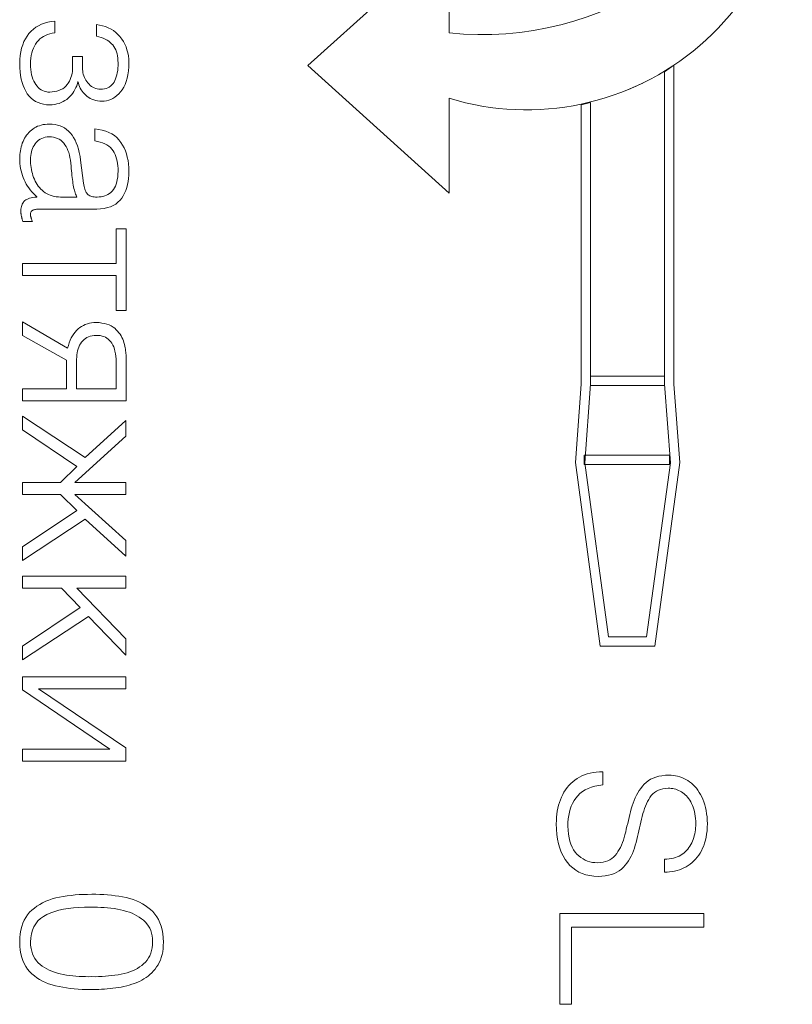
# Model space of a CAD drawing. Header units: millimetres. Extents: x 0 to 420, y 0 to 297.
# Tile 56 of 66: x 312 to 321, y 211 to 221. Entities that reach past the tile are written whole.
import ezdxf

# ---------------------------------------------------------------- set-up
doc = ezdxf.new("R2010")
doc.units = ezdxf.units.MM
doc.linetypes.add('K5LT_THIN', pattern=[0])
doc.layers.add('Слой 1', color=6, linetype='Continuous')

msp = doc.modelspace()

# ---------------------------------------------------------------- linework, layer by layer
at = {"layer": 'Слой 1', "linetype": 'K5LT_THIN', "lineweight": 18}
for p, q in [((315.446, 220.631), (316.967, 222.007)), ((316.967, 222.007), (316.967, 220.983)), ((312.543, 221.061), (312.514, 221.044)), ((312.574, 221.076), (312.543, 221.061)), ((312.607, 221.089), (312.574, 221.076)), ((312.642, 221.099), (312.607, 221.089)), ((312.679, 221.106), (312.642, 221.099)), ((312.717, 221.111), (312.679, 221.106)), ((312.717, 220.984), (312.717, 221.111)), ((313.2, 221.068), (313.166, 221.073)), ((313.166, 221.073), (313.166, 220.948)), ((313.233, 221.061), (313.2, 221.068)), ((313.265, 221.051), (313.233, 221.061)), ((313.294, 221.039), (313.265, 221.051)), ((312.418, 220.95), (312.4, 220.92)), ((312.439, 220.977), (312.418, 220.95)), ((312.462, 221.002), (312.439, 220.977)), ((312.487, 221.024), (312.462, 221.002)), ((312.514, 221.044), (312.487, 221.024)), ((312.576, 220.933), (312.596, 220.946)), ((312.596, 220.946), (312.617, 220.957)), ((312.617, 220.957), (312.64, 220.967)), ((312.64, 220.967), (312.665, 220.974)), ((312.665, 220.974), (312.69, 220.98)), ((312.69, 220.98), (312.717, 220.984)), ((313.166, 220.948), (313.192, 220.941)), ((313.323, 221.025), (313.294, 221.039)), ((313.349, 221.008), (313.323, 221.025)), ((313.374, 220.988), (313.349, 221.008)), ((313.397, 220.967), (313.374, 220.988)), ((313.419, 220.943), (313.397, 220.967)), ((312.371, 220.855), (312.359, 220.819)), ((312.384, 220.889), (312.371, 220.855)), ((312.4, 220.92), (312.384, 220.889)), ((312.486, 220.819), (312.497, 220.842)), ((312.497, 220.842), (312.509, 220.863)), ((312.509, 220.863), (312.524, 220.883)), ((312.524, 220.883), (312.54, 220.902)), ((312.54, 220.902), (312.557, 220.918)), ((312.557, 220.918), (312.576, 220.933)), ((313.192, 220.941), (313.216, 220.934)), ((313.216, 220.934), (313.239, 220.925)), ((313.239, 220.925), (313.261, 220.916)), ((313.261, 220.916), (313.28, 220.905)), ((313.28, 220.905), (313.298, 220.893)), ((313.298, 220.893), (313.315, 220.881)), ((313.315, 220.881), (313.33, 220.867)), ((313.33, 220.867), (313.343, 220.853)), ((313.343, 220.853), (313.355, 220.837)), ((313.439, 220.917), (313.419, 220.943)), ((313.456, 220.89), (313.439, 220.917)), ((313.472, 220.861), (313.456, 220.89)), ((313.485, 220.832), (313.472, 220.861)), ((312.344, 220.741), (312.34, 220.698)), ((312.351, 220.781), (312.344, 220.741)), ((312.359, 220.819), (312.351, 220.781)), ((312.459, 220.71), (312.463, 220.74)), ((312.463, 220.74), (312.469, 220.768)), ((312.469, 220.768), (312.477, 220.794)), ((312.477, 220.794), (312.486, 220.819)), ((313.355, 220.837), (313.366, 220.82)), ((313.366, 220.82), (313.375, 220.801)), ((313.375, 220.801), (313.382, 220.781)), ((313.382, 220.781), (313.388, 220.759)), ((313.388, 220.759), (313.393, 220.736)), ((313.393, 220.736), (313.397, 220.712)), ((313.495, 220.801), (313.485, 220.832)), ((313.504, 220.769), (313.495, 220.801)), ((313.51, 220.735), (313.504, 220.769)), ((313.514, 220.7), (313.51, 220.735)), ((312.34, 220.698), (312.339, 220.654)), ((312.339, 220.654), (312.34, 220.608)), ((312.455, 220.647), (312.456, 220.679)), ((312.456, 220.616), (312.455, 220.647)), ((312.456, 220.679), (312.459, 220.71)), ((313.017, 220.729), (312.909, 220.729)), ((312.909, 220.729), (312.909, 220.614)), ((313.017, 220.589), (313.017, 220.729)), ((313.397, 220.712), (313.398, 220.686)), ((313.399, 220.631), (313.397, 220.604)), ((313.398, 220.686), (313.399, 220.659)), ((313.399, 220.659), (313.399, 220.631)), ((313.516, 220.664), (313.514, 220.7)), ((313.514, 220.618), (313.516, 220.664)), ((316.967, 219.255), (315.446, 220.631)), ((319.291, 220.562), (319.391, 220.635)), ((319.391, 220.635), (319.391, 217.195)), ((312.34, 220.608), (312.343, 220.565)), ((312.343, 220.565), (312.348, 220.524)), ((312.348, 220.524), (312.355, 220.486)), ((312.459, 220.587), (312.456, 220.616)), ((312.462, 220.559), (312.459, 220.587)), ((312.467, 220.533), (312.462, 220.559)), ((312.474, 220.508), (312.467, 220.533)), ((312.898, 220.522), (312.891, 220.501)), ((312.903, 220.544), (312.898, 220.522)), ((312.907, 220.566), (312.903, 220.544)), ((312.909, 220.59), (312.907, 220.566)), ((312.909, 220.614), (312.909, 220.59)), ((313.018, 220.571), (313.017, 220.589)), ((313.02, 220.554), (313.018, 220.571)), ((313.024, 220.537), (313.02, 220.554)), ((313.029, 220.52), (313.024, 220.537)), ((313.386, 220.531), (313.38, 220.51)), ((313.391, 220.554), (313.386, 220.531)), ((313.395, 220.578), (313.391, 220.554)), ((313.397, 220.604), (313.395, 220.578)), ((313.496, 220.495), (313.504, 220.533)), ((313.504, 220.533), (313.51, 220.574)), ((313.51, 220.574), (313.514, 220.618)), ((319.291, 217.194), (319.291, 220.562)), ((312.355, 220.486), (312.365, 220.449)), ((312.365, 220.449), (312.376, 220.415)), ((312.376, 220.415), (312.389, 220.384)), ((312.481, 220.485), (312.474, 220.508)), ((312.491, 220.464), (312.481, 220.485)), ((312.501, 220.444), (312.491, 220.464)), ((312.513, 220.426), (312.501, 220.444)), ((312.526, 220.409), (312.513, 220.426)), ((312.85, 220.426), (312.836, 220.41)), ((312.863, 220.443), (312.85, 220.426)), ((312.874, 220.462), (312.863, 220.443)), ((312.883, 220.481), (312.874, 220.462)), ((312.891, 220.501), (312.883, 220.481)), ((312.953, 220.414), (312.961, 220.437)), ((312.961, 220.437), (312.967, 220.46)), ((312.967, 220.46), (312.971, 220.441)), ((312.971, 220.441), (312.976, 220.422)), ((312.976, 220.422), (312.983, 220.404)), ((313.036, 220.504), (313.029, 220.52)), ((313.043, 220.488), (313.036, 220.504)), ((313.052, 220.473), (313.043, 220.488)), ((313.063, 220.458), (313.052, 220.473)), ((313.074, 220.444), (313.063, 220.458)), ((313.087, 220.43), (313.074, 220.444)), ((313.1, 220.418), (313.087, 220.43)), ((313.113, 220.407), (313.1, 220.418)), ((313.333, 220.423), (313.32, 220.411)), ((313.345, 220.437), (313.333, 220.423)), ((313.356, 220.453), (313.345, 220.437)), ((313.365, 220.47), (313.356, 220.453)), ((313.373, 220.489), (313.365, 220.47)), ((313.38, 220.51), (313.373, 220.489)), ((313.46, 220.398), (313.474, 220.427)), ((313.474, 220.427), (313.486, 220.46)), ((313.486, 220.46), (313.496, 220.495)), ((319.055, 220.443), (318.892, 220.369)), ((312.389, 220.384), (312.404, 220.354)), ((312.404, 220.354), (312.421, 220.327)), ((312.421, 220.327), (312.441, 220.302)), ((312.539, 220.394), (312.526, 220.409)), ((312.554, 220.382), (312.539, 220.394)), ((312.57, 220.371), (312.554, 220.382)), ((312.586, 220.362), (312.57, 220.371)), ((312.604, 220.355), (312.586, 220.362)), ((312.622, 220.35), (312.604, 220.355)), ((312.641, 220.346), (312.622, 220.35)), ((312.662, 220.345), (312.641, 220.346)), ((312.689, 220.347), (312.662, 220.345)), ((312.715, 220.35), (312.689, 220.347)), ((312.739, 220.356), (312.715, 220.35)), ((312.762, 220.363), (312.739, 220.356)), ((312.783, 220.372), (312.762, 220.363)), ((312.802, 220.382), (312.783, 220.372)), ((312.82, 220.395), (312.802, 220.382)), ((312.836, 220.41), (312.82, 220.395)), ((312.881, 220.298), (312.896, 220.315)), ((312.896, 220.315), (312.91, 220.333)), ((312.91, 220.333), (312.923, 220.352)), ((312.923, 220.352), (312.934, 220.372)), ((312.934, 220.372), (312.945, 220.393)), ((312.945, 220.393), (312.953, 220.414)), ((312.983, 220.404), (312.991, 220.387)), ((312.991, 220.387), (313.001, 220.37)), ((313.001, 220.37), (313.011, 220.354)), ((313.011, 220.354), (313.023, 220.339)), ((313.023, 220.339), (313.036, 220.325)), ((313.036, 220.325), (313.051, 220.311)), ((313.051, 220.311), (313.066, 220.298)), ((313.128, 220.398), (313.113, 220.407)), ((313.143, 220.391), (313.128, 220.398)), ((313.159, 220.385), (313.143, 220.391)), ((313.175, 220.38), (313.159, 220.385)), ((313.193, 220.377), (313.175, 220.38)), ((313.211, 220.376), (313.193, 220.377)), ((313.232, 220.377), (313.211, 220.376)), ((313.252, 220.38), (313.232, 220.377)), ((313.271, 220.385), (313.252, 220.38)), ((313.289, 220.392), (313.271, 220.385)), ((313.305, 220.4), (313.289, 220.392)), ((313.32, 220.411), (313.305, 220.4)), ((313.386, 220.307), (313.407, 220.326)), ((313.407, 220.326), (313.426, 220.347)), ((313.426, 220.347), (313.444, 220.371)), ((313.444, 220.371), (313.46, 220.398)), ((312.441, 220.302), (312.462, 220.28)), ((312.462, 220.28), (312.485, 220.261)), ((312.485, 220.261), (312.51, 220.245)), ((312.51, 220.245), (312.537, 220.232)), ((312.537, 220.232), (312.566, 220.221)), ((312.566, 220.221), (312.596, 220.214)), ((312.596, 220.214), (312.629, 220.209)), ((312.629, 220.209), (312.663, 220.207)), ((312.663, 220.207), (312.69, 220.209)), ((312.69, 220.209), (312.716, 220.212)), ((312.716, 220.212), (312.74, 220.217)), ((312.74, 220.217), (312.764, 220.223)), ((312.764, 220.223), (312.786, 220.232)), ((312.786, 220.232), (312.807, 220.242)), ((312.807, 220.242), (312.827, 220.254)), ((312.827, 220.254), (312.846, 220.267)), ((312.846, 220.267), (312.864, 220.282)), ((312.864, 220.282), (312.881, 220.298)), ((313.066, 220.298), (313.083, 220.287)), ((313.083, 220.287), (313.1, 220.276)), ((313.1, 220.276), (313.118, 220.268)), ((313.118, 220.268), (313.138, 220.261)), ((313.138, 220.261), (313.158, 220.255)), ((313.158, 220.255), (313.179, 220.251)), ((313.179, 220.251), (313.202, 220.248)), ((313.202, 220.248), (313.225, 220.246)), ((313.225, 220.246), (313.25, 220.248)), ((313.25, 220.248), (313.275, 220.251)), ((313.275, 220.251), (313.299, 220.257)), ((313.299, 220.257), (313.322, 220.266)), ((313.322, 220.266), (313.344, 220.277)), ((313.344, 220.277), (313.366, 220.291)), ((313.366, 220.291), (313.386, 220.307)), ((316.967, 220.278), (316.967, 219.255)), ((318.391, 220.207), (318.491, 220.232)), ((318.391, 217.195), (318.391, 220.207)), ((318.491, 220.232), (318.491, 217.194)), ((312.592, 219.994), (312.571, 219.989)), ((312.614, 219.997), (312.592, 219.994)), ((312.636, 220), (312.614, 219.997)), ((312.66, 220.001), (312.636, 220)), ((312.69, 219.999), (312.66, 220.001)), ((312.72, 219.996), (312.69, 219.999)), ((312.748, 219.99), (312.72, 219.996)), ((312.774, 219.982), (312.748, 219.99)), ((312.425, 219.895), (312.413, 219.88)), ((312.437, 219.909), (312.425, 219.895)), ((312.451, 219.923), (312.437, 219.909)), ((312.465, 219.935), (312.451, 219.923)), ((312.48, 219.947), (312.465, 219.935)), ((312.497, 219.958), (312.48, 219.947)), ((312.514, 219.968), (312.497, 219.958)), ((312.532, 219.976), (312.514, 219.968)), ((312.551, 219.983), (312.532, 219.976)), ((312.571, 219.989), (312.551, 219.983)), ((312.799, 219.971), (312.774, 219.982)), ((312.823, 219.958), (312.799, 219.971)), ((312.845, 219.942), (312.823, 219.958)), ((312.866, 219.924), (312.845, 219.942)), ((312.886, 219.904), (312.866, 219.924)), ((312.904, 219.881), (312.886, 219.904)), ((313.19, 219.943), (313.148, 219.949)), ((313.148, 219.949), (313.148, 219.818)), ((313.229, 219.935), (313.19, 219.943)), ((313.266, 219.924), (313.229, 219.935)), ((313.3, 219.911), (313.266, 219.924)), ((313.331, 219.895), (313.3, 219.911)), ((313.36, 219.876), (313.331, 219.895)), ((312.367, 219.793), (312.361, 219.774)), ((312.375, 219.812), (312.367, 219.793)), ((312.383, 219.83), (312.375, 219.812)), ((312.392, 219.848), (312.383, 219.83)), ((312.402, 219.864), (312.392, 219.848)), ((312.413, 219.88), (312.402, 219.864)), ((312.494, 219.771), (312.504, 219.787)), ((312.504, 219.787), (312.516, 219.802)), ((312.516, 219.802), (312.529, 219.816)), ((312.529, 219.816), (312.543, 219.828)), ((312.543, 219.828), (312.559, 219.838)), ((312.559, 219.838), (312.576, 219.846)), ((312.576, 219.846), (312.594, 219.853)), ((312.594, 219.853), (312.613, 219.858)), ((312.613, 219.858), (312.634, 219.861)), ((312.634, 219.861), (312.656, 219.863)), ((312.656, 219.863), (312.681, 219.861)), ((312.681, 219.861), (312.703, 219.858)), ((312.703, 219.858), (312.725, 219.853)), ((312.725, 219.853), (312.745, 219.845)), ((312.745, 219.845), (312.764, 219.836)), ((312.764, 219.836), (312.782, 219.825)), ((312.782, 219.825), (312.798, 219.811)), ((312.798, 219.811), (312.813, 219.796)), ((312.813, 219.796), (312.827, 219.778)), ((312.827, 219.778), (312.839, 219.759)), ((312.92, 219.855), (312.904, 219.881)), ((312.936, 219.828), (312.92, 219.855)), ((312.949, 219.797), (312.936, 219.828)), ((312.961, 219.765), (312.949, 219.797)), ((313.148, 219.818), (313.178, 219.813)), ((313.178, 219.813), (313.207, 219.806)), ((313.207, 219.806), (313.233, 219.797)), ((313.233, 219.797), (313.257, 219.787)), ((313.257, 219.787), (313.279, 219.775)), ((313.386, 219.854), (313.36, 219.876)), ((313.409, 219.83), (313.386, 219.854)), ((313.43, 219.803), (313.409, 219.83)), ((313.448, 219.774), (313.43, 219.803)), ((312.341, 219.671), (312.339, 219.649)), ((312.343, 219.692), (312.341, 219.671)), ((312.346, 219.713), (312.343, 219.692)), ((312.35, 219.734), (312.346, 219.713)), ((312.355, 219.754), (312.35, 219.734)), ((312.361, 219.774), (312.355, 219.754)), ((312.458, 219.662), (312.461, 219.682)), ((312.461, 219.682), (312.465, 219.701)), ((312.465, 219.701), (312.47, 219.719)), ((312.47, 219.719), (312.477, 219.737)), ((312.477, 219.737), (312.485, 219.755)), ((312.485, 219.755), (312.494, 219.771)), ((312.839, 219.759), (312.85, 219.738)), ((312.85, 219.738), (312.859, 219.716)), ((312.859, 219.716), (312.868, 219.692)), ((312.868, 219.692), (312.875, 219.666)), ((312.972, 219.73), (312.961, 219.765)), ((312.981, 219.692), (312.972, 219.73)), ((312.989, 219.652), (312.981, 219.692)), ((313.279, 219.775), (313.299, 219.762)), ((313.299, 219.762), (313.316, 219.747)), ((313.316, 219.747), (313.332, 219.73)), ((313.332, 219.73), (313.345, 219.712)), ((313.345, 219.712), (313.357, 219.692)), ((313.357, 219.692), (313.367, 219.672)), ((313.367, 219.672), (313.376, 219.65)), ((313.464, 219.744), (313.448, 219.774)), ((313.478, 219.712), (313.464, 219.744)), ((313.49, 219.679), (313.478, 219.712)), ((313.499, 219.644), (313.49, 219.679)), ((312.339, 219.649), (312.339, 219.628)), ((312.339, 219.628), (312.339, 219.601)), ((312.339, 219.601), (312.341, 219.574)), ((312.341, 219.574), (312.344, 219.548)), ((312.455, 219.62), (312.456, 219.641)), ((312.456, 219.597), (312.455, 219.62)), ((312.456, 219.641), (312.458, 219.662)), ((312.457, 219.575), (312.456, 219.597)), ((312.459, 219.553), (312.457, 219.575)), ((312.875, 219.666), (312.881, 219.639)), ((312.881, 219.639), (312.887, 219.61)), ((312.887, 219.61), (312.89, 219.579)), ((312.89, 219.579), (312.893, 219.547)), ((312.995, 219.61), (312.989, 219.652)), ((313.028, 219.362), (312.995, 219.61)), ((313.376, 219.65), (313.384, 219.626)), ((313.384, 219.626), (313.39, 219.602)), ((313.39, 219.602), (313.394, 219.576)), ((313.394, 219.576), (313.397, 219.549)), ((313.507, 219.607), (313.499, 219.644)), ((313.512, 219.57), (313.507, 219.607)), ((313.515, 219.53), (313.512, 219.57)), ((312.344, 219.548), (312.349, 219.522)), ((312.349, 219.522), (312.354, 219.497)), ((312.354, 219.497), (312.361, 219.472)), ((312.361, 219.472), (312.368, 219.447)), ((312.462, 219.531), (312.459, 219.553)), ((312.466, 219.509), (312.462, 219.531)), ((312.47, 219.487), (312.466, 219.509)), ((312.476, 219.466), (312.47, 219.487)), ((312.482, 219.445), (312.476, 219.466)), ((312.893, 219.547), (312.895, 219.521)), ((312.895, 219.521), (312.897, 219.495)), ((312.897, 219.495), (312.899, 219.471)), ((312.899, 219.471), (312.902, 219.447)), ((313.398, 219.459), (313.395, 219.429)), ((313.397, 219.549), (313.399, 219.521)), ((313.399, 219.491), (313.398, 219.459)), ((313.399, 219.521), (313.399, 219.491)), ((313.516, 219.489), (313.515, 219.53)), ((313.515, 219.451), (313.516, 219.489)), ((312.368, 219.447), (312.377, 219.423)), ((312.377, 219.423), (312.387, 219.4)), ((312.387, 219.4), (312.398, 219.376)), ((312.398, 219.376), (312.41, 219.354)), ((312.41, 219.354), (312.424, 219.332)), ((312.489, 219.425), (312.482, 219.445)), ((312.498, 219.405), (312.489, 219.425)), ((312.507, 219.385), (312.498, 219.405)), ((312.516, 219.366), (312.507, 219.385)), ((312.527, 219.349), (312.516, 219.366)), ((312.902, 219.447), (312.904, 219.425)), ((312.904, 219.425), (312.907, 219.403)), ((312.907, 219.403), (312.91, 219.382)), ((312.91, 219.382), (312.913, 219.362)), ((312.913, 219.362), (312.916, 219.342)), ((313.03, 219.344), (313.028, 219.362)), ((313.386, 219.376), (313.379, 219.352)), ((313.391, 219.401), (313.386, 219.376)), ((313.395, 219.429), (313.391, 219.401)), ((313.502, 219.347), (313.508, 219.38)), ((313.508, 219.38), (313.513, 219.415)), ((313.513, 219.415), (313.515, 219.451)), ((312.424, 219.332), (312.438, 219.311)), ((312.438, 219.311), (312.453, 219.291)), ((312.453, 219.291), (312.469, 219.271)), ((312.469, 219.271), (312.486, 219.252)), ((312.486, 219.252), (312.504, 219.234)), ((312.539, 219.332), (312.527, 219.349)), ((312.552, 219.316), (312.539, 219.332)), ((312.565, 219.3), (312.552, 219.316)), ((312.58, 219.286), (312.565, 219.3)), ((312.595, 219.272), (312.58, 219.286)), ((312.612, 219.26), (312.595, 219.272)), ((312.629, 219.25), (312.612, 219.26)), ((312.648, 219.24), (312.629, 219.25)), ((312.916, 219.342), (312.92, 219.324)), ((312.92, 219.324), (312.924, 219.306)), ((312.924, 219.306), (312.928, 219.289)), ((312.928, 219.289), (312.932, 219.274)), ((312.932, 219.274), (312.937, 219.26)), ((312.937, 219.26), (312.941, 219.246)), ((312.941, 219.246), (312.946, 219.234)), ((313.033, 219.328), (313.03, 219.344)), ((313.037, 219.313), (313.033, 219.328)), ((313.041, 219.299), (313.037, 219.313)), ((313.045, 219.286), (313.041, 219.299)), ((313.051, 219.274), (313.045, 219.286)), ((313.056, 219.263), (313.051, 219.274)), ((313.062, 219.254), (313.056, 219.263)), ((313.069, 219.245), (313.062, 219.254)), ((313.306, 219.252), (313.29, 219.241)), ((313.322, 219.264), (313.306, 219.252)), ((313.336, 219.278), (313.322, 219.264)), ((313.349, 219.293), (313.336, 219.278)), ((313.36, 219.311), (313.349, 219.293)), ((313.37, 219.33), (313.36, 219.311)), ((313.379, 219.352), (313.37, 219.33)), ((313.455, 219.228), (313.47, 219.256)), ((313.47, 219.256), (313.482, 219.284)), ((313.482, 219.284), (313.493, 219.315)), ((313.493, 219.315), (313.502, 219.347)), ((312.371, 219.147), (312.366, 219.136)), ((312.378, 219.157), (312.371, 219.147)), ((312.385, 219.166), (312.378, 219.157)), ((312.394, 219.175), (312.385, 219.166)), ((312.405, 219.182), (312.394, 219.175)), ((312.417, 219.188), (312.405, 219.182)), ((312.431, 219.194), (312.417, 219.188)), ((312.446, 219.2), (312.431, 219.194)), ((312.463, 219.204), (312.446, 219.2)), ((312.482, 219.208), (312.463, 219.204)), ((312.502, 219.211), (312.482, 219.208)), ((312.524, 219.213), (312.502, 219.211)), ((312.504, 219.234), (312.524, 219.217)), ((312.524, 219.217), (312.524, 219.213)), ((312.668, 219.232), (312.648, 219.24)), ((312.688, 219.226), (312.668, 219.232)), ((312.71, 219.221), (312.688, 219.226)), ((312.732, 219.217), (312.71, 219.221)), ((312.756, 219.214), (312.732, 219.217)), ((312.78, 219.213), (312.756, 219.214)), ((312.956, 219.213), (312.78, 219.213)), ((312.946, 219.234), (312.951, 219.223)), ((312.951, 219.223), (312.956, 219.213)), ((313.076, 219.238), (313.069, 219.245)), ((313.084, 219.232), (313.076, 219.238)), ((313.094, 219.227), (313.084, 219.232)), ((313.104, 219.223), (313.094, 219.227)), ((313.116, 219.219), (313.104, 219.223)), ((313.128, 219.216), (313.116, 219.219)), ((313.142, 219.214), (313.128, 219.216)), ((313.157, 219.213), (313.142, 219.214)), ((313.173, 219.213), (313.157, 219.213)), ((313.195, 219.214), (313.173, 219.213)), ((313.216, 219.216), (313.195, 219.214)), ((313.236, 219.22), (313.216, 219.216)), ((313.255, 219.225), (313.236, 219.22)), ((313.273, 219.232), (313.255, 219.225)), ((313.29, 219.241), (313.273, 219.232)), ((313.374, 219.138), (313.398, 219.157)), ((313.398, 219.157), (313.42, 219.178)), ((313.42, 219.178), (313.438, 219.202)), ((313.438, 219.202), (313.455, 219.228)), ((312.352, 219.083), (312.351, 219.067)), ((312.351, 219.067), (312.351, 219.05)), ((312.351, 219.05), (312.352, 219.046)), ((312.354, 219.097), (312.352, 219.083)), ((312.352, 219.046), (312.352, 219.041)), ((312.352, 219.041), (312.352, 219.036)), ((312.352, 219.036), (312.353, 219.031)), ((312.357, 219.111), (312.354, 219.097)), ((312.361, 219.124), (312.357, 219.111)), ((312.366, 219.136), (312.361, 219.124)), ((312.456, 219.04), (312.458, 219.046)), ((312.456, 219.034), (312.456, 219.04)), ((312.458, 219.046), (312.46, 219.052)), ((312.46, 219.052), (312.463, 219.057)), ((312.463, 219.057), (312.466, 219.061)), ((312.466, 219.061), (312.47, 219.065)), ((312.47, 219.065), (312.475, 219.068)), ((312.475, 219.068), (312.48, 219.071)), ((312.48, 219.071), (312.487, 219.074)), ((312.487, 219.074), (312.494, 219.077)), ((312.494, 219.077), (312.501, 219.079)), ((312.501, 219.079), (312.51, 219.08)), ((312.51, 219.08), (312.519, 219.082)), ((312.519, 219.082), (312.528, 219.083)), ((312.528, 219.083), (312.539, 219.084)), ((312.539, 219.084), (312.55, 219.084)), ((312.55, 219.084), (312.561, 219.084)), ((312.561, 219.084), (313.169, 219.084)), ((313.169, 219.084), (313.21, 219.086)), ((313.21, 219.086), (313.249, 219.091)), ((313.249, 219.091), (313.284, 219.099)), ((313.284, 219.099), (313.317, 219.109)), ((313.317, 219.109), (313.347, 219.123)), ((313.347, 219.123), (313.374, 219.138)), ((312.353, 219.031), (312.354, 219.026)), ((312.354, 219.026), (312.355, 219.02)), ((312.355, 219.02), (312.356, 219.014)), ((312.356, 219.014), (312.357, 219.008)), ((312.357, 219.008), (312.358, 219.001)), ((312.358, 219.001), (312.36, 218.995)), ((312.36, 218.995), (312.361, 218.989)), ((312.361, 218.989), (312.363, 218.983)), ((312.363, 218.983), (312.364, 218.977)), ((312.364, 218.977), (312.366, 218.971)), ((312.366, 218.971), (312.368, 218.965)), ((312.368, 218.965), (312.369, 218.959)), ((312.369, 218.959), (312.371, 218.953)), ((312.371, 218.953), (312.373, 218.948)), ((312.373, 218.948), (312.475, 218.948)), ((312.455, 219.027), (312.456, 219.034)), ((312.455, 219.023), (312.455, 219.027)), ((312.456, 219.02), (312.455, 219.023)), ((312.456, 219.017), (312.456, 219.02)), ((312.456, 219.013), (312.456, 219.017)), ((312.457, 219.009), (312.456, 219.013)), ((312.458, 219.005), (312.457, 219.009)), ((312.459, 219.001), (312.458, 219.005)), ((312.46, 218.997), (312.459, 219.001)), ((312.461, 218.992), (312.46, 218.997)), ((312.462, 218.988), (312.461, 218.992)), ((312.463, 218.983), (312.462, 218.988)), ((312.465, 218.979), (312.463, 218.983)), ((312.466, 218.974), (312.465, 218.979)), ((312.468, 218.969), (312.466, 218.974)), ((312.47, 218.964), (312.468, 218.969)), ((312.471, 218.959), (312.47, 218.964)), ((312.473, 218.953), (312.471, 218.959)), ((312.475, 218.948), (312.473, 218.953)), ((313.485, 218.87), (313.377, 218.87)), ((313.377, 218.87), (313.377, 218.496)), ((313.485, 217.991), (313.485, 218.87)), ((313.377, 218.496), (312.369, 218.496)), ((312.369, 218.496), (312.369, 218.366)), ((312.369, 218.366), (313.377, 218.366)), ((313.377, 218.366), (313.377, 217.991)), ((313.377, 217.991), (313.485, 217.991)), ((312.855, 217.584), (312.369, 217.868)), ((312.369, 217.868), (312.369, 217.722)), ((312.952, 217.776), (312.936, 217.758)), ((312.968, 217.792), (312.952, 217.776)), ((312.987, 217.807), (312.968, 217.792)), ((313.006, 217.819), (312.987, 217.807)), ((313.026, 217.83), (313.006, 217.819)), ((313.046, 217.839), (313.026, 217.83)), ((313.068, 217.847), (313.046, 217.839)), ((313.091, 217.853), (313.068, 217.847)), ((313.114, 217.857), (313.091, 217.853)), ((313.139, 217.86), (313.114, 217.857)), ((313.164, 217.86), (313.139, 217.86)), ((313.196, 217.859), (313.164, 217.86)), ((313.225, 217.855), (313.196, 217.859)), ((313.253, 217.85), (313.225, 217.855)), ((313.279, 217.843), (313.253, 217.85)), ((313.303, 217.834), (313.279, 217.843)), ((313.325, 217.824), (313.303, 217.834)), ((313.345, 217.812), (313.325, 217.824)), ((313.363, 217.799), (313.345, 217.812)), ((313.379, 217.783), (313.363, 217.799)), ((313.394, 217.767), (313.379, 217.783)), ((313.407, 217.751), (313.394, 217.767)), ((312.369, 217.722), (312.845, 217.453)), ((312.883, 217.669), (312.873, 217.643)), ((312.895, 217.694), (312.883, 217.669)), ((312.907, 217.717), (312.895, 217.694)), ((312.921, 217.739), (312.907, 217.717)), ((312.936, 217.758), (312.921, 217.739)), ((313.006, 217.649), (313.019, 217.664)), ((313.019, 217.664), (313.032, 217.677)), ((313.032, 217.677), (313.048, 217.689)), ((313.048, 217.689), (313.064, 217.699)), ((313.064, 217.699), (313.081, 217.707)), ((313.081, 217.707), (313.1, 217.713)), ((313.1, 217.713), (313.12, 217.718)), ((313.12, 217.718), (313.141, 217.721)), ((313.141, 217.721), (313.164, 217.722)), ((313.164, 217.722), (313.186, 217.722)), ((313.186, 217.722), (313.207, 217.719)), ((313.207, 217.719), (313.226, 217.715)), ((313.226, 217.715), (313.245, 217.709)), ((313.245, 217.709), (313.262, 217.701)), ((313.262, 217.701), (313.278, 217.691)), ((313.278, 217.691), (313.293, 217.68)), ((313.293, 217.68), (313.307, 217.667)), ((313.307, 217.667), (313.32, 217.652)), ((313.42, 217.734), (313.407, 217.751)), ((313.431, 217.717), (313.42, 217.734)), ((313.441, 217.699), (313.431, 217.717)), ((313.449, 217.681), (313.441, 217.699)), ((313.456, 217.663), (313.449, 217.681)), ((313.462, 217.644), (313.456, 217.663)), ((312.864, 217.614), (312.855, 217.584)), ((312.873, 217.643), (312.864, 217.614)), ((312.958, 217.534), (312.963, 217.556)), ((312.963, 217.556), (312.969, 217.576)), ((312.969, 217.576), (312.976, 217.596)), ((312.976, 217.596), (312.985, 217.615)), ((312.985, 217.615), (312.995, 217.632)), ((312.995, 217.632), (313.006, 217.649)), ((313.32, 217.652), (313.332, 217.636)), ((313.332, 217.636), (313.343, 217.617)), ((313.343, 217.617), (313.352, 217.597)), ((313.352, 217.597), (313.359, 217.574)), ((313.359, 217.574), (313.366, 217.55)), ((313.366, 217.55), (313.371, 217.524)), ((313.467, 217.625), (313.462, 217.644)), ((313.471, 217.607), (313.467, 217.625)), ((313.475, 217.589), (313.471, 217.607)), ((313.478, 217.572), (313.475, 217.589)), ((313.481, 217.555), (313.478, 217.572)), ((313.483, 217.54), (313.481, 217.555)), ((312.845, 217.453), (312.845, 217.145)), ((312.952, 217.464), (312.953, 217.488)), ((312.952, 217.145), (312.952, 217.464)), ((312.953, 217.488), (312.955, 217.512)), ((312.955, 217.512), (312.958, 217.534)), ((313.371, 217.524), (313.374, 217.496)), ((313.374, 217.496), (313.377, 217.467)), ((313.377, 217.467), (313.377, 217.435)), ((313.484, 217.526), (313.483, 217.54)), ((313.485, 217.513), (313.484, 217.526)), ((313.485, 217.501), (313.485, 217.513)), ((313.485, 217.489), (313.485, 217.501)), ((313.485, 217.016), (313.485, 217.489)), ((313.377, 217.435), (313.377, 217.145)), ((319.292, 217.281), (318.492, 217.281)), ((318.492, 217.281), (318.492, 217.181)), ((319.291, 217.181), (319.291, 217.281)), ((312.845, 217.145), (312.369, 217.145)), ((312.369, 217.145), (312.369, 217.016)), ((313.377, 217.145), (312.952, 217.145)), ((318.329, 216.35), (318.391, 217.195)), ((318.491, 217.194), (318.429, 216.349)), ((318.492, 217.181), (319.291, 217.181)), ((319.354, 216.349), (319.291, 217.194)), ((319.391, 217.195), (319.455, 216.35)), ((312.369, 217.016), (313.485, 217.016)), ((313.044, 216.404), (312.369, 216.849)), ((312.369, 216.849), (312.369, 216.703)), ((312.369, 216.703), (312.954, 216.309)), ((313.483, 216.804), (313.044, 216.404)), ((313.483, 216.635), (313.483, 216.804)), ((312.933, 216.136), (313.483, 216.635)), ((319.346, 216.431), (318.425, 216.431)), ((318.425, 216.431), (318.425, 216.331)), ((319.345, 216.331), (319.345, 216.431)), ((312.954, 216.309), (312.778, 216.136)), ((318.596, 214.372), (318.329, 216.35)), ((318.425, 216.331), (319.345, 216.331)), ((318.429, 216.349), (318.686, 214.472)), ((319.096, 214.472), (319.354, 216.349)), ((319.455, 216.35), (319.186, 214.372)), ((312.778, 216.136), (312.369, 216.136)), ((312.369, 216.136), (312.369, 216.007)), ((313.483, 216.136), (312.933, 216.136)), ((313.483, 216.007), (313.483, 216.136)), ((312.369, 216.007), (312.778, 216.007)), ((312.778, 216.007), (312.954, 215.835)), ((313.483, 215.509), (312.933, 216.007)), ((312.933, 216.007), (313.483, 216.007)), ((312.954, 215.835), (312.369, 215.44)), ((312.369, 215.295), (313.044, 215.74)), ((313.044, 215.74), (313.483, 215.34)), ((312.369, 215.44), (312.369, 215.295)), ((313.483, 215.34), (313.483, 215.509)), ((313.483, 215.126), (312.369, 215.126)), ((312.369, 215.126), (312.369, 214.997)), ((313.483, 214.997), (313.483, 215.126)), ((312.369, 214.997), (312.791, 214.997)), ((312.791, 214.997), (312.99, 214.786)), ((313.483, 214.45), (312.954, 214.997)), ((312.954, 214.997), (313.483, 214.997)), ((312.99, 214.786), (312.369, 214.369)), ((312.369, 214.224), (313.081, 214.692)), ((313.081, 214.692), (313.483, 214.274)), ((318.686, 214.472), (319.096, 214.472)), ((312.369, 214.369), (312.369, 214.224)), ((313.483, 214.274), (313.483, 214.45)), ((319.186, 214.372), (318.596, 214.372)), ((313.483, 214.041), (312.369, 214.041)), ((312.369, 214.041), (312.369, 213.898)), ((313.483, 213.912), (313.483, 214.041)), ((312.369, 213.898), (313.311, 213.261)), ((313.483, 213.273), (312.541, 213.912)), ((312.541, 213.912), (313.483, 213.912)), ((313.311, 213.261), (312.369, 213.261)), ((312.369, 213.261), (312.369, 213.132)), ((313.483, 213.132), (313.483, 213.273)), ((312.369, 213.132), (313.483, 213.132)), ((318.428, 212.983), (318.399, 212.971)), ((318.457, 212.993), (318.428, 212.983)), ((318.488, 213.001), (318.457, 212.993)), ((318.52, 213.008), (318.488, 213.001)), ((318.554, 213.012), (318.52, 213.008)), ((318.589, 213.015), (318.554, 213.012)), ((318.625, 213.016), (318.589, 213.015)), ((318.625, 212.874), (318.625, 213.016)), ((318.279, 212.888), (318.259, 212.868)), ((318.3, 212.908), (318.279, 212.888)), ((318.323, 212.926), (318.3, 212.908)), ((318.347, 212.943), (318.323, 212.926)), ((318.373, 212.958), (318.347, 212.943)), ((318.399, 212.971), (318.373, 212.958)), ((319.07, 212.882), (319.051, 212.86)), ((319.091, 212.902), (319.07, 212.882)), ((319.114, 212.919), (319.091, 212.902)), ((319.139, 212.935), (319.114, 212.919)), ((319.166, 212.948), (319.139, 212.935)), ((319.196, 212.959), (319.166, 212.948)), ((319.228, 212.968), (319.196, 212.959)), ((319.262, 212.974), (319.228, 212.968)), ((319.299, 212.978), (319.262, 212.974)), ((319.337, 212.98), (319.299, 212.978)), ((319.361, 212.98), (319.337, 212.98)), ((319.385, 212.977), (319.361, 212.98)), ((319.408, 212.974), (319.385, 212.977)), ((319.431, 212.968), (319.408, 212.974)), ((319.454, 212.962), (319.431, 212.968)), ((319.476, 212.954), (319.454, 212.962)), ((319.498, 212.944), (319.476, 212.954)), ((319.519, 212.933), (319.498, 212.944)), ((319.54, 212.921), (319.519, 212.933)), ((319.56, 212.907), (319.54, 212.921)), ((319.58, 212.892), (319.56, 212.907)), ((319.598, 212.875), (319.58, 212.892)), ((318.192, 212.771), (318.179, 212.743)), ((318.206, 212.797), (318.192, 212.771)), ((318.222, 212.822), (318.206, 212.797)), ((318.24, 212.846), (318.222, 212.822)), ((318.259, 212.868), (318.24, 212.846)), ((318.354, 212.758), (318.378, 212.782)), ((318.378, 212.782), (318.404, 212.802)), ((318.404, 212.802), (318.434, 212.821)), ((318.434, 212.821), (318.467, 212.836)), ((318.467, 212.836), (318.502, 212.85)), ((318.502, 212.85), (318.54, 212.86)), ((318.54, 212.86), (318.581, 212.869)), ((318.581, 212.869), (318.625, 212.874)), ((319.001, 212.789), (318.986, 212.763)), ((319.016, 212.814), (319.001, 212.789)), ((319.033, 212.837), (319.016, 212.814)), ((319.051, 212.86), (319.033, 212.837)), ((319.147, 212.76), (319.164, 212.778)), ((319.164, 212.778), (319.182, 212.793)), ((319.182, 212.793), (319.202, 212.806)), ((319.202, 212.806), (319.224, 212.817)), ((319.224, 212.817), (319.248, 212.826)), ((319.248, 212.826), (319.273, 212.832)), ((319.273, 212.832), (319.301, 212.837)), ((319.301, 212.837), (319.33, 212.839)), ((319.33, 212.839), (319.347, 212.838)), ((319.347, 212.838), (319.363, 212.837)), ((319.363, 212.837), (319.379, 212.834)), ((319.379, 212.834), (319.395, 212.831)), ((319.395, 212.831), (319.411, 212.827)), ((319.411, 212.827), (319.426, 212.821)), ((319.426, 212.821), (319.442, 212.815)), ((319.442, 212.815), (319.457, 212.807)), ((319.457, 212.807), (319.472, 212.799)), ((319.472, 212.799), (319.487, 212.79)), ((319.487, 212.79), (319.501, 212.779)), ((319.501, 212.779), (319.514, 212.767)), ((319.616, 212.857), (319.598, 212.875)), ((319.633, 212.838), (319.616, 212.857)), ((319.649, 212.817), (319.633, 212.838)), ((319.664, 212.794), (319.649, 212.817)), ((319.678, 212.771), (319.664, 212.794)), ((319.691, 212.745), (319.678, 212.771)), ((318.157, 212.686), (318.148, 212.656)), ((318.167, 212.715), (318.157, 212.686)), ((318.179, 212.743), (318.167, 212.715)), ((318.285, 212.645), (318.299, 212.675)), ((318.299, 212.675), (318.315, 212.705)), ((318.315, 212.705), (318.333, 212.733)), ((318.333, 212.733), (318.354, 212.758)), ((318.95, 212.677), (318.941, 212.647)), ((318.961, 212.707), (318.95, 212.677)), ((318.973, 212.735), (318.961, 212.707)), ((318.986, 212.763), (318.973, 212.735)), ((319.084, 212.646), (319.095, 212.671)), ((319.095, 212.671), (319.107, 212.695)), ((319.107, 212.695), (319.12, 212.718)), ((319.12, 212.718), (319.133, 212.74)), ((319.133, 212.74), (319.147, 212.76)), ((319.514, 212.767), (319.527, 212.755)), ((319.527, 212.755), (319.539, 212.741)), ((319.539, 212.741), (319.551, 212.725)), ((319.551, 212.725), (319.561, 212.709)), ((319.561, 212.709), (319.572, 212.692)), ((319.572, 212.692), (319.581, 212.674)), ((319.581, 212.674), (319.591, 212.654)), ((319.703, 212.719), (319.691, 212.745)), ((319.714, 212.691), (319.703, 212.719)), ((319.724, 212.661), (319.714, 212.691)), ((318.129, 212.559), (318.126, 212.525)), ((318.134, 212.592), (318.129, 212.559)), ((318.14, 212.624), (318.134, 212.592)), ((318.148, 212.656), (318.14, 212.624)), ((318.257, 212.544), (318.264, 212.579)), ((318.264, 212.579), (318.273, 212.612)), ((318.273, 212.612), (318.285, 212.645)), ((318.924, 212.585), (318.916, 212.554)), ((318.932, 212.616), (318.924, 212.585)), ((318.941, 212.647), (318.932, 212.616)), ((319.048, 212.535), (319.056, 212.565)), ((319.056, 212.565), (319.065, 212.593)), ((319.065, 212.593), (319.074, 212.62)), ((319.074, 212.62), (319.084, 212.646)), ((319.591, 212.654), (319.599, 212.634)), ((319.599, 212.634), (319.606, 212.612)), ((319.606, 212.612), (319.612, 212.589)), ((319.612, 212.589), (319.617, 212.564)), ((319.617, 212.564), (319.621, 212.539)), ((319.732, 212.63), (319.724, 212.661)), ((319.739, 212.598), (319.732, 212.63)), ((319.744, 212.564), (319.739, 212.598)), ((319.748, 212.529), (319.744, 212.564)), ((318.124, 212.49), (318.123, 212.455)), ((318.123, 212.455), (318.125, 212.396)), ((318.126, 212.525), (318.124, 212.49)), ((318.249, 212.469), (318.252, 212.507)), ((318.249, 212.43), (318.249, 212.469)), ((318.252, 212.507), (318.257, 212.544)), ((318.893, 212.46), (318.885, 212.429)), ((318.9, 212.491), (318.893, 212.46)), ((318.908, 212.523), (318.9, 212.491)), ((318.916, 212.554), (318.908, 212.523)), ((319.028, 212.442), (319.035, 212.473)), ((319.035, 212.473), (319.041, 212.505)), ((319.041, 212.505), (319.048, 212.535)), ((319.621, 212.539), (319.624, 212.512)), ((319.624, 212.512), (319.626, 212.484)), ((319.626, 212.484), (319.626, 212.455)), ((319.626, 212.455), (319.626, 212.433)), ((319.751, 212.493), (319.748, 212.529)), ((319.752, 212.455), (319.751, 212.493)), ((319.751, 212.417), (319.752, 212.455)), ((318.125, 212.396), (318.13, 212.341)), ((318.25, 212.385), (318.249, 212.43)), ((318.255, 212.343), (318.25, 212.385)), ((318.871, 212.367), (318.863, 212.336)), ((318.878, 212.398), (318.871, 212.367)), ((318.885, 212.429), (318.878, 212.398)), ((318.999, 212.317), (319.007, 212.348)), ((319.007, 212.348), (319.014, 212.379)), ((319.014, 212.379), (319.021, 212.411)), ((319.021, 212.411), (319.028, 212.442)), ((319.616, 212.347), (319.611, 212.327)), ((319.62, 212.368), (319.616, 212.347)), ((319.623, 212.389), (319.62, 212.368)), ((319.625, 212.411), (319.623, 212.389)), ((319.626, 212.433), (319.625, 212.411)), ((319.744, 212.345), (319.748, 212.38)), ((319.748, 212.38), (319.751, 212.417)), ((318.13, 212.341), (318.137, 212.288)), ((318.137, 212.288), (318.148, 212.239)), ((318.261, 212.304), (318.255, 212.343)), ((318.27, 212.267), (318.261, 212.304)), ((318.28, 212.234), (318.27, 212.267)), ((318.836, 212.252), (318.825, 212.226)), ((318.846, 212.279), (318.836, 212.252)), ((318.855, 212.307), (318.846, 212.279)), ((318.863, 212.336), (318.855, 212.307)), ((318.975, 212.223), (318.983, 212.254)), ((318.983, 212.254), (318.991, 212.286)), ((318.991, 212.286), (318.999, 212.317)), ((319.584, 212.249), (319.574, 212.231)), ((319.592, 212.268), (319.584, 212.249)), ((319.599, 212.287), (319.592, 212.268)), ((319.606, 212.307), (319.599, 212.287)), ((319.611, 212.327), (319.606, 212.307)), ((319.712, 212.219), (319.722, 212.248)), ((319.722, 212.248), (319.731, 212.279)), ((319.731, 212.279), (319.738, 212.311)), ((319.738, 212.311), (319.744, 212.345)), ((318.148, 212.239), (318.161, 212.192)), ((318.161, 212.192), (318.177, 212.149)), ((318.177, 212.149), (318.196, 212.108)), ((318.293, 212.203), (318.28, 212.234)), ((318.308, 212.175), (318.293, 212.203)), ((318.326, 212.15), (318.308, 212.175)), ((318.345, 212.128), (318.326, 212.15)), ((318.774, 212.134), (318.759, 212.114)), ((318.788, 212.155), (318.774, 212.134)), ((318.801, 212.178), (318.788, 212.155)), ((318.814, 212.201), (318.801, 212.178)), ((318.825, 212.226), (318.814, 212.201)), ((318.93, 212.107), (318.943, 212.134)), ((318.943, 212.134), (318.955, 212.163)), ((318.955, 212.163), (318.966, 212.192)), ((318.966, 212.192), (318.975, 212.223)), ((319.497, 212.14), (319.481, 212.128)), ((319.513, 212.154), (319.497, 212.14)), ((319.527, 212.167), (319.513, 212.154)), ((319.54, 212.182), (319.527, 212.167)), ((319.553, 212.198), (319.54, 212.182)), ((319.564, 212.214), (319.553, 212.198)), ((319.574, 212.231), (319.564, 212.214)), ((319.658, 212.116), (319.673, 212.139)), ((319.673, 212.139), (319.687, 212.164)), ((319.687, 212.164), (319.7, 212.191)), ((319.7, 212.191), (319.712, 212.219)), ((318.196, 212.108), (318.218, 212.071)), ((318.218, 212.071), (318.243, 212.037)), ((318.243, 212.037), (318.27, 212.006)), ((318.366, 212.108), (318.345, 212.128)), ((318.388, 212.091), (318.366, 212.108)), ((318.411, 212.076), (318.388, 212.091)), ((318.435, 212.063), (318.411, 212.076)), ((318.459, 212.052), (318.435, 212.063)), ((318.485, 212.044), (318.459, 212.052)), ((318.512, 212.039), (318.485, 212.044)), ((318.539, 212.036), (318.512, 212.039)), ((318.568, 212.035), (318.539, 212.036)), ((318.598, 212.037), (318.568, 212.035)), ((318.627, 212.041), (318.598, 212.037)), ((318.653, 212.047), (318.627, 212.041)), ((318.678, 212.056), (318.653, 212.047)), ((318.701, 212.067), (318.678, 212.056)), ((318.722, 212.08), (318.701, 212.067)), ((318.741, 212.096), (318.722, 212.08)), ((318.759, 212.114), (318.741, 212.096)), ((318.865, 212.008), (318.883, 212.031)), ((318.883, 212.031), (318.9, 212.055)), ((318.9, 212.055), (318.916, 212.08)), ((318.916, 212.08), (318.93, 212.107)), ((319.315, 212.074), (319.289, 212.073)), ((319.289, 212.073), (319.289, 211.933)), ((319.339, 212.076), (319.315, 212.074)), ((319.363, 212.08), (319.339, 212.076)), ((319.385, 212.085), (319.363, 212.08)), ((319.407, 212.091), (319.385, 212.085)), ((319.427, 212.098), (319.407, 212.091)), ((319.446, 212.107), (319.427, 212.098)), ((319.464, 212.117), (319.446, 212.107)), ((319.481, 212.128), (319.464, 212.117)), ((319.566, 212.02), (319.587, 212.036)), ((319.587, 212.036), (319.606, 212.054)), ((319.606, 212.054), (319.624, 212.073)), ((319.624, 212.073), (319.642, 212.094)), ((319.642, 212.094), (319.658, 212.116)), ((318.27, 212.006), (318.3, 211.979)), ((318.3, 211.979), (318.332, 211.955)), ((318.332, 211.955), (318.367, 211.935)), ((318.367, 211.935), (318.403, 211.918)), ((318.749, 211.92), (318.776, 211.933)), ((318.776, 211.933), (318.802, 211.949)), ((318.802, 211.949), (318.825, 211.967)), ((318.825, 211.967), (318.846, 211.986)), ((318.846, 211.986), (318.865, 212.008)), ((319.289, 211.933), (319.317, 211.933)), ((319.317, 211.933), (319.345, 211.936)), ((319.345, 211.936), (319.372, 211.939)), ((319.372, 211.939), (319.399, 211.945)), ((319.399, 211.945), (319.425, 211.951)), ((319.425, 211.951), (319.45, 211.959)), ((319.45, 211.959), (319.475, 211.969)), ((319.475, 211.969), (319.499, 211.98)), ((319.499, 211.98), (319.522, 211.992)), ((319.522, 211.992), (319.545, 212.005)), ((319.545, 212.005), (319.566, 212.02)), ((318.403, 211.918), (318.443, 211.905)), ((318.443, 211.905), (318.484, 211.896)), ((318.484, 211.896), (318.529, 211.89)), ((318.529, 211.89), (318.575, 211.888)), ((318.575, 211.888), (318.614, 211.89)), ((318.614, 211.89), (318.651, 211.894)), ((318.651, 211.894), (318.686, 211.901)), ((318.686, 211.901), (318.719, 211.909)), ((318.719, 211.909), (318.749, 211.92)), ((312.586, 211.603), (312.555, 211.586)), ((312.619, 211.619), (312.586, 211.603)), ((312.654, 211.633), (312.619, 211.619)), ((312.69, 211.645), (312.654, 211.633)), ((312.728, 211.655), (312.69, 211.645)), ((312.768, 211.664), (312.728, 211.655)), ((312.808, 211.671), (312.768, 211.664)), ((312.85, 211.678), (312.808, 211.671)), ((312.892, 211.683), (312.85, 211.678)), ((312.935, 211.688), (312.892, 211.683)), ((312.979, 211.691), (312.935, 211.688)), ((313.024, 211.693), (312.979, 211.691)), ((313.07, 211.694), (313.024, 211.693)), ((313.117, 211.695), (313.07, 211.694)), ((313.16, 211.695), (313.117, 211.695)), ((313.203, 211.694), (313.16, 211.695)), ((313.245, 211.692), (313.203, 211.694)), ((313.287, 211.689), (313.245, 211.692)), ((313.328, 211.685), (313.287, 211.689)), ((313.368, 211.68), (313.328, 211.685)), ((313.408, 211.674), (313.368, 211.68)), ((313.448, 211.667), (313.408, 211.674)), ((313.487, 211.659), (313.448, 211.667)), ((313.525, 211.649), (313.487, 211.659)), ((313.562, 211.638), (313.525, 211.649)), ((313.597, 211.624), (313.562, 211.638)), ((313.63, 211.609), (313.597, 211.624)), ((313.662, 211.593), (313.63, 211.609)), ((312.446, 211.501), (312.424, 211.475)), ((312.471, 211.525), (312.446, 211.501)), ((312.497, 211.547), (312.471, 211.525)), ((312.525, 211.567), (312.497, 211.547)), ((312.555, 211.586), (312.525, 211.567)), ((312.673, 211.495), (312.716, 211.51)), ((312.716, 211.51), (312.762, 211.523)), ((312.762, 211.523), (312.811, 211.534)), ((312.811, 211.534), (312.863, 211.543)), ((312.863, 211.543), (312.918, 211.549)), ((312.918, 211.549), (312.976, 211.554)), ((312.976, 211.554), (313.037, 211.556)), ((313.037, 211.556), (313.101, 211.556)), ((313.101, 211.556), (313.139, 211.556)), ((313.139, 211.556), (313.177, 211.556)), ((313.177, 211.556), (313.214, 211.554)), ((313.214, 211.554), (313.25, 211.552)), ((313.25, 211.552), (313.286, 211.548)), ((313.286, 211.548), (313.322, 211.544)), ((313.322, 211.544), (313.357, 211.54)), ((313.357, 211.54), (313.392, 211.534)), ((313.392, 211.534), (313.426, 211.528)), ((313.426, 211.528), (313.459, 211.52)), ((313.459, 211.52), (313.49, 211.511)), ((313.49, 211.511), (313.521, 211.501)), ((313.521, 211.501), (313.55, 211.49)), ((313.693, 211.574), (313.662, 211.593)), ((313.721, 211.554), (313.693, 211.574)), ((313.748, 211.532), (313.721, 211.554)), ((313.774, 211.508), (313.748, 211.532)), ((313.797, 211.482), (313.774, 211.508)), ((312.388, 211.415), (312.373, 211.382)), ((312.405, 211.446), (312.388, 211.415)), ((312.424, 211.475), (312.405, 211.446)), ((312.512, 211.378), (312.536, 211.407)), ((312.536, 211.407), (312.564, 211.434)), ((312.564, 211.434), (312.596, 211.457)), ((312.596, 211.457), (312.633, 211.477)), ((312.633, 211.477), (312.673, 211.495)), ((313.55, 211.49), (313.577, 211.477)), ((313.577, 211.477), (313.603, 211.463)), ((313.603, 211.463), (313.628, 211.448)), ((313.628, 211.448), (313.651, 211.432)), ((313.651, 211.432), (313.673, 211.415)), ((313.673, 211.415), (313.694, 211.396)), ((313.694, 211.396), (313.711, 211.375)), ((313.818, 211.453), (313.797, 211.482)), ((313.836, 211.422), (313.818, 211.453)), ((313.851, 211.388), (313.836, 211.422)), ((319.712, 211.486), (318.162, 211.486)), ((318.162, 211.486), (318.162, 210.509)), ((319.712, 211.339), (319.712, 211.486)), ((312.352, 211.308), (312.345, 211.268)), ((312.361, 211.346), (312.352, 211.308)), ((312.373, 211.382), (312.361, 211.346)), ((312.465, 211.269), (312.477, 211.308)), ((312.477, 211.308), (312.492, 211.345)), ((312.492, 211.345), (312.512, 211.378)), ((313.711, 211.375), (313.727, 211.353)), ((313.727, 211.353), (313.74, 211.329)), ((313.74, 211.329), (313.751, 211.304)), ((313.751, 211.304), (313.76, 211.277)), ((313.864, 211.351), (313.851, 211.388)), ((313.874, 211.312), (313.864, 211.351)), ((313.882, 211.271), (313.874, 211.312)), ((318.288, 210.509), (318.288, 211.339)), ((318.288, 211.339), (319.712, 211.339)), ((312.341, 211.225), (312.339, 211.18)), ((312.339, 211.18), (312.341, 211.135)), ((312.345, 211.268), (312.341, 211.225)), ((312.455, 211.18), (312.458, 211.226)), ((312.457, 211.145), (312.455, 211.18)), ((312.458, 211.226), (312.465, 211.269)), ((313.76, 211.277), (313.766, 211.248)), ((313.766, 211.248), (313.77, 211.217)), ((313.77, 211.217), (313.772, 211.185)), ((313.772, 211.185), (313.77, 211.151)), ((313.887, 211.226), (313.882, 211.271)), ((313.889, 211.18), (313.887, 211.226)), ((313.887, 211.143), (313.889, 211.18)), ((312.341, 211.135), (312.345, 211.093)), ((312.345, 211.093), (312.352, 211.053)), ((312.462, 211.112), (312.457, 211.145)), ((312.469, 211.081), (312.462, 211.112)), ((312.478, 211.053), (312.469, 211.081)), ((313.76, 211.088), (313.752, 211.059)), ((313.766, 211.118), (313.76, 211.088)), ((313.77, 211.151), (313.766, 211.118)), ((313.873, 211.044), (313.88, 211.076)), ((313.88, 211.076), (313.884, 211.109)), ((313.884, 211.109), (313.887, 211.143)), ((312.352, 211.053), (312.362, 211.015)), ((312.362, 211.015), (312.374, 210.98)), ((312.374, 210.98), (312.388, 210.947)), ((312.489, 211.026), (312.478, 211.053)), ((312.503, 211.001), (312.489, 211.026)), ((312.52, 210.978), (312.503, 211.001)), ((312.538, 210.957), (312.52, 210.978)), ((313.713, 210.985), (313.695, 210.964)), ((313.728, 211.008), (313.713, 210.985)), ((313.741, 211.033), (313.728, 211.008)), ((313.752, 211.059), (313.741, 211.033)), ((313.843, 210.959), (313.855, 210.986)), ((313.855, 210.986), (313.865, 211.014)), ((313.865, 211.014), (313.873, 211.044)), ((312.388, 210.947), (312.405, 210.916)), ((312.405, 210.916), (312.424, 210.888)), ((312.424, 210.888), (312.446, 210.862)), ((312.446, 210.862), (312.471, 210.838)), ((312.559, 210.937), (312.538, 210.957)), ((312.582, 210.92), (312.559, 210.937)), ((312.606, 210.904), (312.582, 210.92)), ((312.631, 210.89), (312.606, 210.904)), ((312.658, 210.877), (312.631, 210.89)), ((312.685, 210.865), (312.658, 210.877)), ((312.714, 210.854), (312.685, 210.865)), ((313.554, 210.87), (313.526, 210.859)), ((313.581, 210.882), (313.554, 210.87)), ((313.607, 210.896), (313.581, 210.882)), ((313.631, 210.911), (313.607, 210.896)), ((313.654, 210.927), (313.631, 210.911)), ((313.675, 210.945), (313.654, 210.927)), ((313.695, 210.964), (313.675, 210.945)), ((313.763, 210.848), (313.781, 210.868)), ((313.781, 210.868), (313.799, 210.889)), ((313.799, 210.889), (313.815, 210.911)), ((313.815, 210.911), (313.83, 210.934)), ((313.83, 210.934), (313.843, 210.959)), ((312.471, 210.838), (312.497, 210.816)), ((312.497, 210.816), (312.524, 210.795)), ((312.524, 210.795), (312.554, 210.777)), ((312.554, 210.777), (312.585, 210.759)), ((312.585, 210.759), (312.617, 210.744)), ((312.745, 210.845), (312.714, 210.854)), ((312.776, 210.837), (312.745, 210.845)), ((312.809, 210.83), (312.776, 210.837)), ((312.842, 210.824), (312.809, 210.83)), ((312.876, 210.82), (312.842, 210.824)), ((312.91, 210.816), (312.876, 210.82)), ((312.944, 210.813), (312.91, 210.816)), ((312.979, 210.81), (312.944, 210.813)), ((313.013, 210.808), (312.979, 210.81)), ((313.048, 210.807), (313.013, 210.808)), ((313.082, 210.806), (313.048, 210.807)), ((313.117, 210.807), (313.082, 210.806)), ((313.154, 210.806), (313.117, 210.807)), ((313.19, 210.807), (313.154, 210.806)), ((313.226, 210.809), (313.19, 210.807)), ((313.262, 210.811), (313.226, 210.809)), ((313.297, 210.814), (313.262, 210.811)), ((313.332, 210.818), (313.297, 210.814)), ((313.366, 210.822), (313.332, 210.818)), ((313.4, 210.827), (313.366, 210.822)), ((313.433, 210.833), (313.4, 210.827)), ((313.465, 210.84), (313.433, 210.833)), ((313.496, 210.849), (313.465, 210.84)), ((313.526, 210.859), (313.496, 210.849)), ((313.602, 210.745), (313.629, 210.756)), ((313.629, 210.756), (313.654, 210.769)), ((313.654, 210.769), (313.678, 210.782)), ((313.678, 210.782), (313.701, 210.797)), ((313.701, 210.797), (313.723, 210.813)), ((313.723, 210.813), (313.743, 210.83)), ((313.743, 210.83), (313.763, 210.848)), ((312.617, 210.744), (312.651, 210.73)), ((312.651, 210.73), (312.687, 210.718)), ((312.687, 210.718), (312.724, 210.708)), ((312.724, 210.708), (312.763, 210.699)), ((312.763, 210.699), (312.803, 210.692)), ((312.803, 210.692), (312.843, 210.685)), ((312.843, 210.685), (312.884, 210.68)), ((312.884, 210.68), (312.926, 210.675)), ((312.926, 210.675), (312.969, 210.672)), ((312.969, 210.672), (313.012, 210.67)), ((313.012, 210.67), (313.056, 210.669)), ((313.056, 210.669), (313.101, 210.668)), ((313.101, 210.668), (313.131, 210.668)), ((313.131, 210.668), (313.161, 210.669)), ((313.161, 210.669), (313.192, 210.67)), ((313.192, 210.67), (313.222, 210.671)), ((313.222, 210.671), (313.252, 210.673)), ((313.252, 210.673), (313.282, 210.675)), ((313.282, 210.675), (313.313, 210.678)), ((313.313, 210.678), (313.343, 210.681)), ((313.343, 210.681), (313.374, 210.685)), ((313.374, 210.685), (313.404, 210.689)), ((313.404, 210.689), (313.434, 210.695)), ((313.434, 210.695), (313.463, 210.701)), ((313.463, 210.701), (313.492, 210.708)), ((313.492, 210.708), (313.52, 210.716)), ((313.52, 210.716), (313.548, 210.725)), ((313.548, 210.725), (313.576, 210.734)), ((313.576, 210.734), (313.602, 210.745)), ((318.162, 210.509), (318.288, 210.509))]:
    msp.add_line(p, q, dxfattribs=at)
for centre, radius, start, end in [((317.801, 223.02), 2.866, 253.0834, 8.2841), ((317.315, 224.436), 3.471, 264.2539, 343.1997)]:
    msp.add_arc(centre, radius, start, end, dxfattribs=at)

doc.saveas('drawing.dxf')
